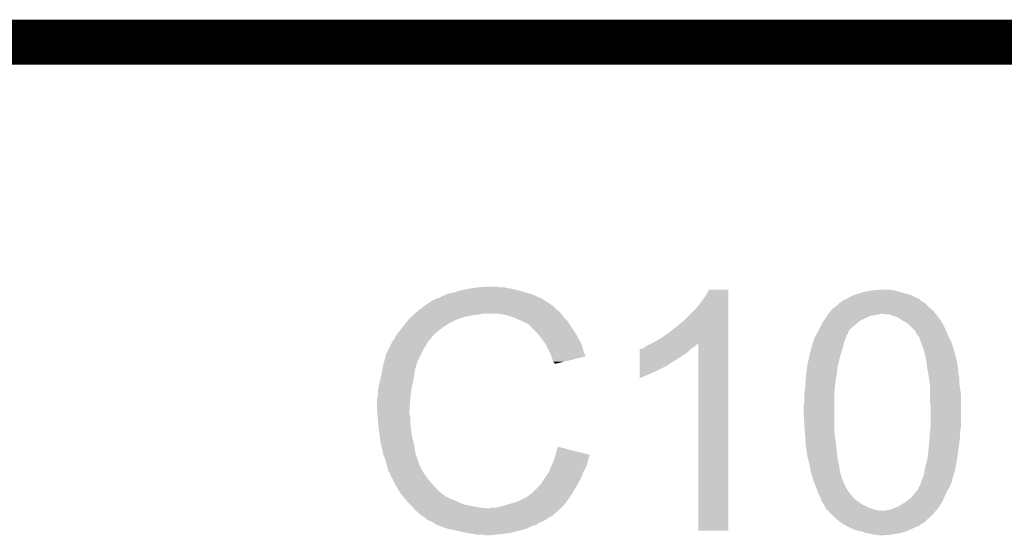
# Model space of a CAD drawing. Extents: x -0.05 to 0.95, y -0.15 to 0.98.
# Tile 13 of 30: x 0.16 to 0.3, y 0.91 to 0.98. Entities that reach past the tile are written whole.
import ezdxf

# ---------------------------------------------------------------- set-up
doc = ezdxf.new("R2010")
doc.units = 0
doc.layers.add('GESTURE_CLICK_V102_GKO', color=5, linetype='CONTINUOUS')
doc.layers.add('GESTURE_CLICK_V102_GTO', color=14, linetype='CONTINUOUS')

msp = doc.modelspace()

# ---------------------------------------------------------------- linework, layer by layer
at = {"layer": 'GESTURE_CLICK_V102_GKO', "const_width": 0.006}
msp.add_lwpolyline([(0.04, 0.975), (0.86, 0.975)], dxfattribs=at)
at = {"layer": 'GESTURE_CLICK_V102_GTO'}
for points in [[(0.2255, 0.9424), (0.2271, 0.9425), (0.2283, 0.9424), (0.2278, 0.9425)], [(0.2203, 0.941), (0.2206, 0.9412), (0.23367, 0.941), (0.2332, 0.9412)], [(0.2206, 0.9412), (0.22135, 0.9415), (0.2332, 0.9412), (0.2325, 0.9415)], [(0.22135, 0.9415), (0.2216, 0.9416), (0.2325, 0.9415), (0.23215, 0.9416)], [(0.2216, 0.9416), (0.2222, 0.9417), (0.23215, 0.9416), (0.2318, 0.9417)], [(0.2222, 0.9417), (0.2228, 0.9419), (0.2318, 0.9417), (0.2311, 0.9419)], [(0.2228, 0.9419), (0.2241, 0.9422), (0.2311, 0.9419), (0.2299, 0.9422)], [(0.2241, 0.9422), (0.2248, 0.9423), (0.2299, 0.9422), (0.2293, 0.9423)], [(0.2248, 0.9423), (0.2255, 0.9424), (0.2293, 0.9423), (0.2288, 0.9424)], [(0.2552, 0.9406), (0.2557, 0.9413), (0.2587, 0.9406), (0.2587, 0.9413)], [(0.2557, 0.9413), (0.2561, 0.9421), (0.2587, 0.9413), (0.2587, 0.9421)], [(0.2561, 0.9421), (0.2561, 0.9421), (0.2587, 0.9421), (0.2561, 0.9421)], [(0.27465, 0.941), (0.275, 0.9412), (0.2837, 0.941), (0.2833, 0.9412)], [(0.275, 0.9412), (0.27553, 0.9414), (0.2833, 0.9412), (0.2829, 0.9414)], [(0.27553, 0.9414), (0.2758, 0.9415), (0.2829, 0.9414), (0.2825, 0.9415)], [(0.2758, 0.9415), (0.27613, 0.9416), (0.2825, 0.9415), (0.2821, 0.9416)], [(0.27613, 0.9416), (0.2768, 0.9418), (0.2821, 0.9416), (0.2814, 0.9418)], [(0.2768, 0.9418), (0.2779, 0.942), (0.2814, 0.9418), (0.2807, 0.942)], [(0.2779, 0.942), (0.2792, 0.9421), (0.2807, 0.942), (0.2801, 0.9421)], [(0.21761, 0.9394), (0.2181, 0.9398), (0.2359, 0.9394), (0.2355, 0.9398)], [(0.2181, 0.9398), (0.2184, 0.94), (0.2355, 0.9398), (0.2353, 0.94)], [(0.2184, 0.94), (0.21855, 0.9401), (0.2352, 0.94), (0.2351, 0.9401)], [(0.2184, 0.94), (0.2184, 0.94), (0.2353, 0.94), (0.2352, 0.94)], [(0.21855, 0.9401), (0.2193, 0.9406), (0.2351, 0.9401), (0.23435, 0.9406)], [(0.2193, 0.9406), (0.2199, 0.9409), (0.23435, 0.9406), (0.2339, 0.9409)], [(0.2199, 0.9409), (0.2203, 0.941), (0.2339, 0.9409), (0.23367, 0.941)], [(0.2526, 0.9378), (0.2546, 0.9398), (0.2587, 0.9378), (0.2587, 0.9398)], [(0.2546, 0.9398), (0.2552, 0.9406), (0.2587, 0.9398), (0.2587, 0.9406)], [(0.2725, 0.9395), (0.27289, 0.9398), (0.28566, 0.9395), (0.2853, 0.9398)], [(0.27289, 0.9398), (0.2734, 0.9402), (0.2853, 0.9398), (0.2849, 0.9402)], [(0.2734, 0.9403), (0.2738, 0.9405), (0.2848, 0.9403), (0.28447, 0.9405)], [(0.2734, 0.9402), (0.2734, 0.9403), (0.2849, 0.9402), (0.2848, 0.9403)], [(0.2738, 0.9405), (0.2739, 0.9406), (0.28447, 0.9405), (0.2843, 0.9406)], [(0.2739, 0.9406), (0.274, 0.9407), (0.2843, 0.9406), (0.2842, 0.9407)], [(0.274, 0.9407), (0.2743, 0.9408), (0.2842, 0.9407), (0.2841, 0.9408)], [(0.2743, 0.9408), (0.27447, 0.9409), (0.2841, 0.9408), (0.284, 0.9409)], [(0.27447, 0.9409), (0.27465, 0.941), (0.284, 0.9409), (0.2837, 0.941)], [(0.2163, 0.9382), (0.2166, 0.9385), (0.2228, 0.9382), (0.2238, 0.9385)], [(0.2166, 0.9385), (0.2168, 0.9387), (0.2238, 0.9385), (0.2248, 0.9387)], [(0.2168, 0.9387), (0.2169, 0.9388), (0.2248, 0.9387), (0.2257, 0.9388)], [(0.2169, 0.9388), (0.217, 0.9389), (0.2257, 0.9388), (0.226, 0.9389)], [(0.217, 0.9389), (0.21724, 0.9391), (0.23645, 0.9389), (0.2363, 0.9391)], [(0.217, 0.9389), (0.217, 0.9389), (0.226, 0.9389), (0.2281, 0.9389)], [(0.21724, 0.9391), (0.21761, 0.9394), (0.2363, 0.9391), (0.2359, 0.9394)], [(0.2292, 0.9387), (0.2281, 0.9389), (0.2366, 0.9387), (0.23645, 0.9389)], [(0.2301, 0.9384), (0.2292, 0.9387), (0.23683, 0.9384), (0.2366, 0.9387)], [(0.2716, 0.9383), (0.2718, 0.9386), (0.2769, 0.9383), (0.2776, 0.9386)], [(0.2718, 0.9386), (0.27188, 0.9387), (0.2776, 0.9386), (0.2782, 0.9387)], [(0.27188, 0.9387), (0.27196, 0.9388), (0.2782, 0.9387), (0.2787, 0.9388)], [(0.27196, 0.9388), (0.27203, 0.9389), (0.2787, 0.9388), (0.2789, 0.9389)], [(0.27203, 0.9389), (0.27234, 0.9393), (0.28623, 0.9389), (0.2859, 0.9393)], [(0.27234, 0.9393), (0.2725, 0.9395), (0.2859, 0.9393), (0.28566, 0.9395)], [(0.2796, 0.9388), (0.2791, 0.9389), (0.28632, 0.9388), (0.28623, 0.9389)], [(0.28035, 0.9387), (0.2801, 0.9388), (0.2864, 0.9387), (0.28632, 0.9388)], [(0.2806, 0.9386), (0.28035, 0.9387), (0.28647, 0.9386), (0.2864, 0.9387)], [(0.281, 0.9385), (0.2806, 0.9386), (0.28654, 0.9385), (0.28647, 0.9386)], [(0.2818, 0.938), (0.281, 0.9385), (0.2869, 0.938), (0.28654, 0.9385)], [(0.21538, 0.9371), (0.21586, 0.9377), (0.2208, 0.9371), (0.2217, 0.9377)], [(0.21586, 0.9377), (0.2161, 0.938), (0.2217, 0.9377), (0.22236, 0.938)], [(0.2161, 0.938), (0.2163, 0.9382), (0.22236, 0.938), (0.2228, 0.9382)], [(0.23033, 0.9383), (0.2301, 0.9384), (0.2369, 0.9383), (0.23683, 0.9384)], [(0.23127, 0.9379), (0.23033, 0.9383), (0.2373, 0.9379), (0.2369, 0.9383)], [(0.2315, 0.9378), (0.23127, 0.9379), (0.23737, 0.9378), (0.2373, 0.9379)], [(0.2319, 0.9376), (0.2315, 0.9378), (0.2375, 0.9376), (0.23737, 0.9378)], [(0.2322, 0.9374), (0.2319, 0.9376), (0.23763, 0.9374), (0.2375, 0.9376)], [(0.233, 0.9366), (0.2322, 0.9374), (0.23817, 0.9366), (0.23763, 0.9374)], [(0.2516, 0.937), (0.2526, 0.9378), (0.2587, 0.937), (0.2587, 0.9378)], [(0.27065, 0.9366), (0.271, 0.9373), (0.2747, 0.9366), (0.2754, 0.9373)], [(0.271, 0.9373), (0.27115, 0.9376), (0.2754, 0.9373), (0.2758, 0.9376)], [(0.27115, 0.9376), (0.2712, 0.9377), (0.2758, 0.9376), (0.2759, 0.9377)], [(0.2712, 0.9377), (0.27133, 0.9379), (0.2759, 0.9377), (0.2761, 0.9379)], [(0.27133, 0.9379), (0.2716, 0.9383), (0.2761, 0.9379), (0.2769, 0.9383)], [(0.28232, 0.9377), (0.2818, 0.938), (0.2871, 0.9377), (0.2869, 0.938)], [(0.2825, 0.9376), (0.28232, 0.9377), (0.28715, 0.9376), (0.2871, 0.9377)], [(0.2834, 0.9367), (0.2825, 0.9376), (0.2876, 0.9367), (0.28715, 0.9376)], [(0.2144, 0.9358), (0.21447, 0.9359), (0.21931, 0.9358), (0.2194, 0.9359)], [(0.21447, 0.9359), (0.21485, 0.9364), (0.2194, 0.9359), (0.2199, 0.9364)], [(0.21485, 0.9364), (0.21515, 0.9368), (0.2199, 0.9364), (0.2204, 0.9368)], [(0.21515, 0.9368), (0.2153, 0.937), (0.2204, 0.9368), (0.2207, 0.937)], [(0.2153, 0.937), (0.21538, 0.9371), (0.2207, 0.937), (0.2207, 0.9371)], [(0.21538, 0.9371), (0.21538, 0.9371), (0.2207, 0.9371), (0.2208, 0.9371)], [(0.23344, 0.9361), (0.233, 0.9366), (0.2385, 0.9361), (0.23817, 0.9366)], [(0.2337, 0.9358), (0.23344, 0.9361), (0.23865, 0.9358), (0.2385, 0.9361)], [(0.2497, 0.9356), (0.2507, 0.9363), (0.2587, 0.9356), (0.2587, 0.9363)], [(0.2507, 0.9363), (0.2516, 0.937), (0.2587, 0.9363), (0.2587, 0.937)], [(0.2702, 0.9358), (0.27033, 0.936), (0.27435, 0.9358), (0.2744, 0.936)], [(0.27033, 0.936), (0.2704, 0.9361), (0.2744, 0.936), (0.2745, 0.9361)], [(0.2704, 0.9361), (0.27045, 0.9362), (0.2745, 0.9361), (0.2746, 0.9362)], [(0.27045, 0.9362), (0.27055, 0.9364), (0.2746, 0.9362), (0.2746, 0.9364)], [(0.27055, 0.9364), (0.2706, 0.9365), (0.2746, 0.9364), (0.2747, 0.9365)], [(0.2706, 0.9365), (0.27065, 0.9366), (0.2747, 0.9365), (0.2747, 0.9366)], [(0.2836, 0.9365), (0.2834, 0.9367), (0.28769, 0.9365), (0.2876, 0.9367)], [(0.2837, 0.9363), (0.2836, 0.9365), (0.28777, 0.9363), (0.28769, 0.9365)], [(0.2837, 0.9362), (0.2837, 0.9363), (0.28781, 0.9362), (0.28777, 0.9363)], [(0.28386, 0.936), (0.2837, 0.9362), (0.2879, 0.936), (0.28781, 0.9362)], [(0.2841, 0.9357), (0.28386, 0.936), (0.28805, 0.9357), (0.2879, 0.936)], [(0.21365, 0.9344), (0.21405, 0.9352), (0.2183, 0.9344), (0.2188, 0.9352)], [(0.21405, 0.9352), (0.2141, 0.9353), (0.2188, 0.9352), (0.21889, 0.9353)], [(0.2141, 0.9353), (0.2143, 0.9355), (0.21889, 0.9353), (0.21906, 0.9355)], [(0.2143, 0.9355), (0.2144, 0.9358), (0.21906, 0.9355), (0.21931, 0.9358)], [(0.23392, 0.9355), (0.2337, 0.9358), (0.2388, 0.9355), (0.23865, 0.9358)], [(0.2343, 0.935), (0.23392, 0.9355), (0.23909, 0.935), (0.2388, 0.9355)], [(0.2344, 0.9348), (0.2343, 0.935), (0.2392, 0.9348), (0.23909, 0.935)], [(0.2348, 0.934), (0.2344, 0.9348), (0.2394, 0.934), (0.2392, 0.9348)], [(0.2477, 0.9345), (0.248, 0.9347), (0.2542, 0.9345), (0.2544, 0.9347)], [(0.248, 0.9347), (0.2482, 0.9348), (0.2544, 0.9347), (0.2545, 0.9348)], [(0.2482, 0.9348), (0.2484, 0.9349), (0.2545, 0.9348), (0.2547, 0.9349)], [(0.2484, 0.9349), (0.2488, 0.9351), (0.2587, 0.9349), (0.2587, 0.9351)], [(0.2488, 0.9351), (0.2497, 0.9356), (0.2587, 0.9351), (0.2587, 0.9356)], [(0.2547, 0.91), (0.2547, 0.9349), (0.2587, 0.91), (0.2587, 0.9349)], [(0.26967, 0.9341), (0.26984, 0.9347), (0.2738, 0.9341), (0.274, 0.9347)], [(0.26984, 0.9347), (0.2699, 0.9349), (0.274, 0.9347), (0.27404, 0.9349)], [(0.2699, 0.935), (0.27, 0.9352), (0.27406, 0.935), (0.2741, 0.9352)], [(0.2699, 0.9349), (0.2699, 0.935), (0.27404, 0.9349), (0.27406, 0.935)], [(0.27, 0.9352), (0.27013, 0.9356), (0.2741, 0.9352), (0.2743, 0.9356)], [(0.27013, 0.9356), (0.2702, 0.9358), (0.2743, 0.9356), (0.27435, 0.9358)], [(0.28424, 0.9352), (0.2841, 0.9357), (0.2883, 0.9352), (0.28805, 0.9357)], [(0.2843, 0.935), (0.28424, 0.9352), (0.28837, 0.935), (0.2883, 0.9352)], [(0.2846, 0.9343), (0.2843, 0.935), (0.2886, 0.9343), (0.28837, 0.935)], [(0.21291, 0.9324), (0.2132, 0.9335), (0.2173, 0.9324), (0.21785, 0.9335)], [(0.2132, 0.9335), (0.21365, 0.9344), (0.21785, 0.9335), (0.2183, 0.9344)], [(0.2351, 0.9334), (0.2348, 0.934), (0.23962, 0.9334), (0.2394, 0.934)], [(0.23517, 0.9332), (0.2351, 0.9334), (0.2397, 0.9332), (0.23962, 0.9334)], [(0.2469, 0.9341), (0.247, 0.9342), (0.2536, 0.9341), (0.2537, 0.9342)], [(0.2469, 0.9337), (0.2469, 0.9341), (0.2532, 0.9337), (0.2536, 0.9341)], [(0.2469, 0.9333), (0.2469, 0.9337), (0.2526, 0.9333), (0.2532, 0.9337)], [(0.2469, 0.9323), (0.2469, 0.9333), (0.251, 0.9323), (0.2526, 0.9333)], [(0.2472, 0.9342), (0.2474, 0.9343), (0.2537, 0.9342), (0.25387, 0.9343)], [(0.2474, 0.9343), (0.2477, 0.9345), (0.25387, 0.9343), (0.2542, 0.9345)], [(0.2692, 0.932), (0.26948, 0.9334), (0.27325, 0.932), (0.2736, 0.9334)], [(0.26948, 0.9334), (0.2695, 0.9335), (0.2736, 0.9334), (0.27363, 0.9335)], [(0.2695, 0.9335), (0.26967, 0.9341), (0.27363, 0.9335), (0.2738, 0.9341)], [(0.28485, 0.9333), (0.2846, 0.9343), (0.2889, 0.9333), (0.2886, 0.9343)], [(0.2849, 0.9331), (0.28485, 0.9333), (0.2889, 0.9331), (0.2889, 0.9333)], [(0.21278, 0.9319), (0.2128, 0.932), (0.2172, 0.9319), (0.2172, 0.932)], [(0.2128, 0.932), (0.21283, 0.9321), (0.2172, 0.932), (0.2172, 0.9321)], [(0.21283, 0.9321), (0.21285, 0.9322), (0.2172, 0.9321), (0.2173, 0.9322)], [(0.21285, 0.9322), (0.21291, 0.9324), (0.2173, 0.9322), (0.2173, 0.9324)], [(0.2354, 0.9325), (0.23517, 0.9332), (0.23683, 0.9325), (0.2397, 0.9332)], [(0.2356, 0.9323), (0.2354, 0.9325), (0.23601, 0.9323), (0.23683, 0.9325)], [(0.2356, 0.9322), (0.2356, 0.9323), (0.2356, 0.9322), (0.23601, 0.9323)], [(0.2469, 0.9322), (0.2469, 0.9323), (0.2509, 0.9322), (0.2509, 0.9323)], [(0.2469, 0.9323), (0.2469, 0.9323), (0.2509, 0.9323), (0.251, 0.9323)], [(0.2469, 0.932), (0.2469, 0.9322), (0.2506, 0.932), (0.2509, 0.9322)], [(0.2469, 0.9312), (0.2469, 0.932), (0.249, 0.9312), (0.2506, 0.932)], [(0.26917, 0.9318), (0.2692, 0.932), (0.2732, 0.9318), (0.27325, 0.932)], [(0.28492, 0.933), (0.2849, 0.9331), (0.289, 0.933), (0.2889, 0.9331)], [(0.28497, 0.9328), (0.28492, 0.933), (0.289, 0.9328), (0.289, 0.933)], [(0.285, 0.9327), (0.28497, 0.9328), (0.28903, 0.9327), (0.289, 0.9328)], [(0.28502, 0.9325), (0.285, 0.9327), (0.2891, 0.9325), (0.28903, 0.9327)], [(0.28506, 0.9322), (0.28502, 0.9325), (0.2891, 0.9322), (0.2891, 0.9325)], [(0.2851, 0.9318), (0.28506, 0.9322), (0.2892, 0.9318), (0.2891, 0.9322)], [(0.2125, 0.9305), (0.21266, 0.9313), (0.2169, 0.9305), (0.217, 0.9313)], [(0.21266, 0.9313), (0.21278, 0.9319), (0.217, 0.9313), (0.2172, 0.9319)], [(0.2469, 0.9303), (0.2469, 0.9312), (0.2469, 0.9303), (0.249, 0.9312)], [(0.269, 0.9305), (0.26904, 0.9308), (0.27305, 0.9305), (0.2731, 0.9308)], [(0.26904, 0.9308), (0.26917, 0.9318), (0.2731, 0.9308), (0.2732, 0.9318)], [(0.28519, 0.9313), (0.2851, 0.9318), (0.2892, 0.9313), (0.2892, 0.9318)], [(0.28528, 0.9308), (0.28519, 0.9313), (0.2893, 0.9308), (0.2892, 0.9313)], [(0.28538, 0.9302), (0.28528, 0.9308), (0.2894, 0.9302), (0.2893, 0.9308)], [(0.2122, 0.9292), (0.2125, 0.9305), (0.21664, 0.9292), (0.2169, 0.9305)], [(0.2689, 0.929), (0.26895, 0.9297), (0.27284, 0.929), (0.2729, 0.9297)], [(0.26895, 0.9297), (0.269, 0.9305), (0.2729, 0.9297), (0.27305, 0.9305)], [(0.2854, 0.9301), (0.28538, 0.9302), (0.2894, 0.9301), (0.2894, 0.9302)], [(0.28546, 0.9296), (0.2854, 0.9301), (0.2894, 0.9296), (0.2894, 0.9301)], [(0.2855, 0.9292), (0.28546, 0.9296), (0.28946, 0.9292), (0.2894, 0.9296)], [(0.2121, 0.9286), (0.2122, 0.9292), (0.21652, 0.9286), (0.21664, 0.9292)], [(0.2121, 0.9285), (0.2121, 0.9286), (0.2165, 0.9285), (0.21652, 0.9286)], [(0.2121, 0.928), (0.2121, 0.9285), (0.21645, 0.928), (0.2165, 0.9285)], [(0.2688, 0.9283), (0.26883, 0.9285), (0.2728, 0.9283), (0.2728, 0.9285)], [(0.2688, 0.9272), (0.2688, 0.9283), (0.2728, 0.9272), (0.2728, 0.9283)], [(0.26883, 0.9285), (0.2689, 0.929), (0.2728, 0.9285), (0.27284, 0.929)], [(0.2855, 0.9282), (0.2855, 0.9292), (0.2896, 0.9282), (0.28946, 0.9292)], [(0.2855, 0.927), (0.2855, 0.9282), (0.2896, 0.927), (0.2896, 0.9282)], [(0.212, 0.9275), (0.2121, 0.928), (0.21641, 0.9275), (0.21645, 0.928)], [(0.212, 0.9274), (0.212, 0.9275), (0.2164, 0.9274), (0.21641, 0.9275)], [(0.212, 0.9262), (0.212, 0.9274), (0.2163, 0.9262), (0.2164, 0.9274)], [(0.2687, 0.9267), (0.2688, 0.9272), (0.2728, 0.9267), (0.2728, 0.9272)], [(0.2856, 0.9265), (0.2855, 0.927), (0.2896, 0.9265), (0.2896, 0.927)], [(0.21204, 0.9255), (0.212, 0.9262), (0.2163, 0.9255), (0.2163, 0.9262)], [(0.21206, 0.9252), (0.21204, 0.9255), (0.2164, 0.9252), (0.2163, 0.9255)], [(0.2687, 0.9258), (0.2687, 0.9267), (0.2728, 0.9258), (0.2728, 0.9267)], [(0.2688, 0.9241), (0.2687, 0.9258), (0.2728, 0.9241), (0.2728, 0.9258)], [(0.2856, 0.9243), (0.2856, 0.9265), (0.2896, 0.9243), (0.2896, 0.9265)], [(0.2121, 0.9246), (0.21206, 0.9252), (0.2164, 0.9246), (0.2164, 0.9252)], [(0.21214, 0.9243), (0.2121, 0.9246), (0.2164, 0.9243), (0.2164, 0.9246)], [(0.21219, 0.9238), (0.21214, 0.9243), (0.2165, 0.9238), (0.2164, 0.9243)], [(0.26887, 0.9231), (0.2688, 0.9241), (0.2728, 0.9231), (0.2728, 0.9241)], [(0.28556, 0.9238), (0.2856, 0.9243), (0.2896, 0.9238), (0.2896, 0.9243)], [(0.2123, 0.9229), (0.21219, 0.9238), (0.21658, 0.9229), (0.2165, 0.9238)], [(0.21233, 0.9227), (0.2123, 0.9229), (0.2166, 0.9227), (0.21658, 0.9229)], [(0.2689, 0.9226), (0.26887, 0.9231), (0.27286, 0.9226), (0.2728, 0.9231)], [(0.28545, 0.9225), (0.2855, 0.923), (0.2895, 0.9225), (0.2895, 0.923)], [(0.2855, 0.923), (0.28552, 0.9232), (0.2895, 0.923), (0.2895, 0.9232)], [(0.28552, 0.9232), (0.28556, 0.9238), (0.2895, 0.9232), (0.2896, 0.9238)], [(0.2125, 0.9215), (0.21233, 0.9227), (0.2169, 0.9215), (0.2166, 0.9227)], [(0.2127, 0.9208), (0.2125, 0.9215), (0.21702, 0.9208), (0.2169, 0.9215)], [(0.26898, 0.9215), (0.2689, 0.9226), (0.273, 0.9215), (0.27286, 0.9226)], [(0.269, 0.9212), (0.26898, 0.9215), (0.27303, 0.9212), (0.273, 0.9215)], [(0.2853, 0.9208), (0.28545, 0.9225), (0.28927, 0.9208), (0.2895, 0.9225)], [(0.21278, 0.9203), (0.2127, 0.9208), (0.2171, 0.9203), (0.21702, 0.9208)], [(0.2128, 0.9202), (0.21278, 0.9203), (0.21713, 0.9202), (0.2171, 0.9203)], [(0.213, 0.9197), (0.2128, 0.9202), (0.2173, 0.9197), (0.21713, 0.9202)], [(0.23571, 0.9201), (0.2358, 0.9204), (0.2403, 0.9201), (0.23912, 0.9204)], [(0.2358, 0.9204), (0.236, 0.9212), (0.23912, 0.9204), (0.236, 0.9212)], [(0.2692, 0.9199), (0.269, 0.9212), (0.27318, 0.9199), (0.27303, 0.9212)], [(0.2852, 0.9198), (0.2853, 0.9208), (0.28914, 0.9198), (0.28927, 0.9208)], [(0.2132, 0.9191), (0.213, 0.9197), (0.2175, 0.9191), (0.2173, 0.9197)], [(0.21322, 0.919), (0.2132, 0.9191), (0.2175, 0.919), (0.2175, 0.9191)], [(0.2134, 0.9183), (0.21322, 0.919), (0.21785, 0.9183), (0.2175, 0.919)], [(0.23525, 0.9188), (0.2354, 0.9191), (0.2399, 0.9188), (0.23997, 0.9191)], [(0.2354, 0.9191), (0.23557, 0.9196), (0.23997, 0.9191), (0.2401, 0.9196)], [(0.23557, 0.9196), (0.2356, 0.9197), (0.2401, 0.9196), (0.24013, 0.9197)], [(0.2356, 0.9197), (0.23566, 0.9199), (0.24013, 0.9197), (0.2402, 0.9199)], [(0.23566, 0.9199), (0.23571, 0.9201), (0.2402, 0.9199), (0.2403, 0.9201)], [(0.26925, 0.9197), (0.2692, 0.9199), (0.2732, 0.9197), (0.27318, 0.9199)], [(0.26948, 0.9188), (0.26925, 0.9197), (0.2734, 0.9188), (0.2732, 0.9197)], [(0.2848, 0.9182), (0.28513, 0.9195), (0.28884, 0.9182), (0.2891, 0.9195)], [(0.28513, 0.9195), (0.2852, 0.9198), (0.2891, 0.9195), (0.28914, 0.9198)], [(0.2135, 0.918), (0.2134, 0.9183), (0.218, 0.918), (0.21785, 0.9183)], [(0.2136, 0.9178), (0.2135, 0.918), (0.21813, 0.9178), (0.218, 0.918)], [(0.2137, 0.9177), (0.2136, 0.9178), (0.2182, 0.9177), (0.21813, 0.9178)], [(0.2137, 0.9176), (0.2137, 0.9177), (0.21827, 0.9176), (0.2182, 0.9177)], [(0.2138, 0.9174), (0.2137, 0.9176), (0.2184, 0.9174), (0.21827, 0.9176)], [(0.2346, 0.9175), (0.23482, 0.9178), (0.2393, 0.9175), (0.2394, 0.9178)], [(0.23482, 0.9178), (0.2349, 0.9179), (0.2394, 0.9178), (0.23946, 0.9179)], [(0.2349, 0.9179), (0.23503, 0.9183), (0.23946, 0.9179), (0.2397, 0.9183)], [(0.23503, 0.9183), (0.2351, 0.9185), (0.2397, 0.9183), (0.23978, 0.9185)], [(0.2351, 0.9185), (0.23525, 0.9188), (0.23978, 0.9185), (0.2399, 0.9188)], [(0.2695, 0.9187), (0.26948, 0.9188), (0.27341, 0.9187), (0.2734, 0.9188)], [(0.26964, 0.918), (0.2695, 0.9187), (0.2735, 0.918), (0.27341, 0.9187)], [(0.2697, 0.9177), (0.26964, 0.918), (0.27358, 0.9177), (0.2735, 0.918)], [(0.26985, 0.9172), (0.2697, 0.9177), (0.2737, 0.9172), (0.27358, 0.9177)], [(0.2847, 0.9175), (0.28477, 0.918), (0.28866, 0.9175), (0.2888, 0.918)], [(0.28477, 0.918), (0.2848, 0.9182), (0.2888, 0.918), (0.28884, 0.9182)], [(0.21415, 0.9167), (0.2138, 0.9174), (0.2189, 0.9167), (0.2184, 0.9174)], [(0.2144, 0.9162), (0.21415, 0.9167), (0.21934, 0.9162), (0.2189, 0.9167)], [(0.2338, 0.9162), (0.234, 0.9166), (0.23866, 0.9162), (0.23888, 0.9166)], [(0.234, 0.9166), (0.2343, 0.917), (0.23888, 0.9166), (0.23909, 0.917)], [(0.2343, 0.917), (0.23442, 0.9172), (0.23909, 0.917), (0.2392, 0.9172)], [(0.23442, 0.9172), (0.2346, 0.9175), (0.2392, 0.9172), (0.2393, 0.9175)], [(0.27, 0.9167), (0.26985, 0.9172), (0.27391, 0.9167), (0.2737, 0.9172)], [(0.27034, 0.9158), (0.27, 0.9167), (0.2743, 0.9158), (0.27391, 0.9167)], [(0.2842, 0.9161), (0.2843, 0.9165), (0.2882, 0.9161), (0.2884, 0.9165)], [(0.2843, 0.9165), (0.28438, 0.9167), (0.2884, 0.9165), (0.2884, 0.9167)], [(0.28438, 0.9167), (0.28462, 0.9173), (0.2884, 0.9167), (0.2886, 0.9173)], [(0.28462, 0.9173), (0.2847, 0.9175), (0.2886, 0.9173), (0.28866, 0.9175)], [(0.21457, 0.9159), (0.2144, 0.9162), (0.2196, 0.9159), (0.21934, 0.9162)], [(0.21498, 0.9152), (0.21457, 0.9159), (0.2203, 0.9152), (0.2196, 0.9159)], [(0.2151, 0.915), (0.21498, 0.9152), (0.22056, 0.915), (0.2203, 0.9152)], [(0.21551, 0.9145), (0.2151, 0.915), (0.2212, 0.9145), (0.22056, 0.915)], [(0.2322, 0.9147), (0.2327, 0.9151), (0.23776, 0.9147), (0.23801, 0.9151)], [(0.2327, 0.9152), (0.2329, 0.9153), (0.23807, 0.9152), (0.23813, 0.9153)], [(0.2327, 0.9151), (0.2327, 0.9152), (0.23801, 0.9151), (0.23807, 0.9152)], [(0.2329, 0.9153), (0.2333, 0.9157), (0.23813, 0.9153), (0.23838, 0.9157)], [(0.2333, 0.9157), (0.23343, 0.9159), (0.23838, 0.9157), (0.2385, 0.9159)], [(0.23343, 0.9159), (0.2335, 0.916), (0.2385, 0.9159), (0.23855, 0.916)], [(0.2335, 0.916), (0.2338, 0.9162), (0.23855, 0.916), (0.23866, 0.9162)], [(0.27053, 0.9153), (0.27034, 0.9158), (0.2746, 0.9153), (0.2743, 0.9158)], [(0.27056, 0.9152), (0.27053, 0.9153), (0.2746, 0.9152), (0.2746, 0.9153)], [(0.2706, 0.9151), (0.27056, 0.9152), (0.27477, 0.9151), (0.2747, 0.9152)], [(0.27056, 0.9152), (0.27056, 0.9152), (0.2747, 0.9152), (0.2746, 0.9152)], [(0.2707, 0.9149), (0.2706, 0.9151), (0.2749, 0.9149), (0.27477, 0.9151)], [(0.2833, 0.9148), (0.2837, 0.9153), (0.28755, 0.9148), (0.2878, 0.9153)], [(0.2837, 0.9153), (0.2839, 0.9155), (0.2878, 0.9153), (0.2879, 0.9155)], [(0.2839, 0.9155), (0.284, 0.9158), (0.2879, 0.9155), (0.2881, 0.9158)], [(0.284, 0.9158), (0.2842, 0.9161), (0.2881, 0.9158), (0.2882, 0.9161)], [(0.21575, 0.9142), (0.21551, 0.9145), (0.2219, 0.9142), (0.2213, 0.9145)], [(0.21551, 0.9145), (0.21551, 0.9145), (0.2213, 0.9145), (0.2212, 0.9145)], [(0.21584, 0.9141), (0.21575, 0.9142), (0.2222, 0.9141), (0.2219, 0.9142)], [(0.216, 0.9139), (0.21584, 0.9141), (0.2226, 0.9139), (0.2222, 0.9141)], [(0.2161, 0.9138), (0.216, 0.9139), (0.2228, 0.9138), (0.2226, 0.9139)], [(0.2164, 0.9135), (0.2161, 0.9138), (0.2236, 0.9135), (0.2228, 0.9138)], [(0.2287, 0.9133), (0.2307, 0.9139), (0.2367, 0.9133), (0.2372, 0.9139)], [(0.2307, 0.9139), (0.2317, 0.9144), (0.2372, 0.9139), (0.23756, 0.9144)], [(0.2317, 0.9144), (0.23203, 0.9146), (0.23756, 0.9144), (0.2377, 0.9146)], [(0.23203, 0.9146), (0.2322, 0.9147), (0.2377, 0.9146), (0.23776, 0.9147)], [(0.2709, 0.9145), (0.2707, 0.9149), (0.27522, 0.9145), (0.2749, 0.9149)], [(0.27093, 0.9144), (0.2709, 0.9145), (0.2753, 0.9144), (0.27522, 0.9145)], [(0.27107, 0.914), (0.27093, 0.9144), (0.2758, 0.914), (0.2753, 0.9144)], [(0.2711, 0.9139), (0.27107, 0.914), (0.27594, 0.9139), (0.2758, 0.914)], [(0.2714, 0.9135), (0.2711, 0.9139), (0.2765, 0.9135), (0.27594, 0.9139)], [(0.2814, 0.9133), (0.2822, 0.9138), (0.28677, 0.9133), (0.2871, 0.9138)], [(0.2822, 0.9138), (0.283, 0.9144), (0.2871, 0.9138), (0.28737, 0.9144)], [(0.283, 0.9144), (0.28323, 0.9147), (0.28737, 0.9144), (0.2875, 0.9147)], [(0.28323, 0.9147), (0.2833, 0.9148), (0.2875, 0.9147), (0.28755, 0.9148)], [(0.2168, 0.9131), (0.2164, 0.9135), (0.2256, 0.9131), (0.2236, 0.9135)], [(0.21688, 0.913), (0.2168, 0.9131), (0.2266, 0.913), (0.2256, 0.9131)], [(0.2171, 0.9127), (0.21688, 0.913), (0.2361, 0.9127), (0.2364, 0.913)], [(0.2175, 0.9124), (0.2171, 0.9127), (0.23574, 0.9124), (0.2361, 0.9127)], [(0.2177, 0.9122), (0.2175, 0.9124), (0.2355, 0.9122), (0.23574, 0.9124)], [(0.227, 0.913), (0.2272, 0.9131), (0.2364, 0.913), (0.2365, 0.9131)], [(0.2279, 0.9131), (0.2287, 0.9133), (0.2365, 0.9131), (0.2367, 0.9133)], [(0.2716, 0.9131), (0.2714, 0.9135), (0.2773, 0.9131), (0.2765, 0.9135)], [(0.2717, 0.9129), (0.2716, 0.9131), (0.2779, 0.9129), (0.2773, 0.9131)], [(0.2718, 0.9128), (0.2717, 0.9129), (0.2782, 0.9128), (0.2779, 0.9129)], [(0.2719, 0.9127), (0.2718, 0.9128), (0.2787, 0.9127), (0.2782, 0.9128)], [(0.2725, 0.9121), (0.2719, 0.9127), (0.2858, 0.9121), (0.28632, 0.9127)], [(0.2796, 0.9127), (0.2801, 0.9128), (0.28632, 0.9127), (0.28641, 0.9128)], [(0.2801, 0.9128), (0.2804, 0.9129), (0.28641, 0.9128), (0.2865, 0.9129)], [(0.2804, 0.9129), (0.2807, 0.913), (0.2865, 0.9129), (0.28657, 0.913)], [(0.2807, 0.913), (0.2814, 0.9133), (0.28657, 0.913), (0.28677, 0.9133)], [(0.2178, 0.9121), (0.2177, 0.9122), (0.2354, 0.9121), (0.2355, 0.9122)], [(0.21795, 0.912), (0.2178, 0.9121), (0.2353, 0.912), (0.2354, 0.9121)], [(0.2181, 0.9119), (0.21795, 0.912), (0.2351, 0.9119), (0.2353, 0.912)], [(0.2183, 0.9118), (0.2181, 0.9119), (0.2349, 0.9118), (0.2351, 0.9119)], [(0.2185, 0.9116), (0.2183, 0.9118), (0.23463, 0.9116), (0.2349, 0.9118)], [(0.2186, 0.9115), (0.2186, 0.9116), (0.2345, 0.9115), (0.23463, 0.9116)], [(0.21907, 0.9113), (0.2186, 0.9115), (0.2341, 0.9113), (0.2345, 0.9115)], [(0.2193, 0.9112), (0.21907, 0.9113), (0.23385, 0.9112), (0.2341, 0.9113)], [(0.21945, 0.9111), (0.2193, 0.9112), (0.2336, 0.9111), (0.23385, 0.9112)], [(0.2199, 0.9108), (0.21945, 0.9111), (0.2331, 0.9108), (0.2336, 0.9111)], [(0.2729, 0.9117), (0.2725, 0.9121), (0.28535, 0.9117), (0.2858, 0.9121)], [(0.27338, 0.9113), (0.2729, 0.9117), (0.2849, 0.9113), (0.28535, 0.9117)], [(0.2735, 0.9112), (0.27338, 0.9113), (0.2849, 0.9112), (0.2849, 0.9113)], [(0.27395, 0.9109), (0.2735, 0.9112), (0.2843, 0.9109), (0.2849, 0.9112)], [(0.22046, 0.9106), (0.2199, 0.9108), (0.2325, 0.9106), (0.2331, 0.9108)], [(0.2213, 0.9103), (0.22046, 0.9106), (0.2319, 0.9103), (0.2325, 0.9106)], [(0.22223, 0.9101), (0.2213, 0.9103), (0.2312, 0.9101), (0.2319, 0.9103)], [(0.2227, 0.91), (0.22223, 0.9101), (0.2308, 0.91), (0.2312, 0.9101)], [(0.224, 0.9097), (0.2227, 0.91), (0.2296, 0.9097), (0.2308, 0.91)], [(0.2247, 0.9096), (0.224, 0.9097), (0.2288, 0.9096), (0.2296, 0.9097)], [(0.2741, 0.9108), (0.27395, 0.9109), (0.2842, 0.9108), (0.2843, 0.9109)], [(0.2743, 0.9107), (0.2741, 0.9108), (0.2841, 0.9107), (0.2842, 0.9108)], [(0.2749, 0.9104), (0.2743, 0.9107), (0.2834, 0.9104), (0.2841, 0.9107)], [(0.2753, 0.9102), (0.2749, 0.9104), (0.28295, 0.9102), (0.2834, 0.9104)], [(0.2759, 0.91), (0.2753, 0.9102), (0.2825, 0.91), (0.28295, 0.9102)], [(0.2765, 0.9099), (0.2759, 0.91), (0.2822, 0.9099), (0.2825, 0.91)], [(0.277, 0.9097), (0.2765, 0.9099), (0.2816, 0.9097), (0.2822, 0.9099)], [(0.2776, 0.9096), (0.277, 0.9097), (0.281, 0.9096), (0.2816, 0.9097)], [(0.2252, 0.9095), (0.2247, 0.9096), (0.2279, 0.9095), (0.2288, 0.9096)], [(0.2265, 0.9094), (0.2261, 0.9095), (0.227, 0.9094), (0.2279, 0.9095)], [(0.278, 0.9095), (0.2776, 0.9096), (0.2804, 0.9095), (0.281, 0.9096)], [(0.2787, 0.9094), (0.2784, 0.9095), (0.2792, 0.9094), (0.2804, 0.9095)]]:
    msp.add_solid(points, dxfattribs=at)

doc.saveas('drawing.dxf')
